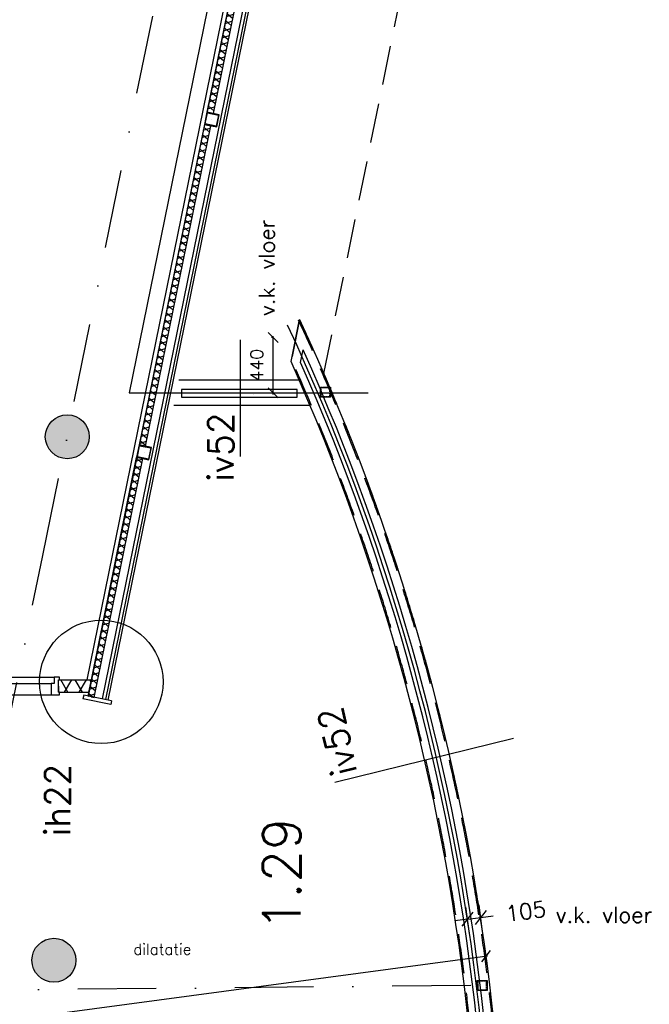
# Model space of a CAD drawing. Extents: x -84256 to 172857, y -58817 to 112048.
# Tile 43 of 90: x 29710 to 34714, y 45347 to 53173. Entities that reach past the tile are written whole.
import ezdxf
from ezdxf.enums import TextEntityAlignment as Align

# ---------------------------------------------------------------- set-up
doc = ezdxf.new("R2010")
doc.units = 0
doc.header["$LTSCALE"] = 50
doc.header["$MEASUREMENT"] = 0
doc.header["$PDMODE"] = 3
doc.header["$PDSIZE"] = 0.001
for name, pattern in [('DASHDOT', [25, 12.5, -6.25, 0, -6.25]), ('DD1', [2.66667, 1.66667, -0.5, 0, -0.5]), ('HIDDEN', [9.375, 6.25, -3.125]), ('HIDDEN2', [0.1875, 0.125, -0.0625])]:
    doc.linetypes.add(name, pattern=pattern)
doc.layers.get('0').update_dxf_attribs({"linetype": 'CONTINUOUS'})
doc.layers.get('DEFPOINTS').update_dxf_attribs({"linetype": 'CONTINUOUS'})
for name, color, linetype in [('00', 7, 'CONTINUOUS'), ('_BRANDCOMPART', 6, 'DASHDOT'), ('_DETAILNUMMERS', 4, 'CONTINUOUS'), ('_DETAILNUMMERSTEKST', 4, 'CONTINUOUS'), ('A--A21--_F-23-', 9, 'CONTINUOUS'), ('A--A28--_F-2--', 7, 'CONTINUOUS'), ('A--A28--_F12--', 7, 'CONTINUOUS'), ('A--L21--', 3, 'CONTINUOUS'), ('A--L21--_F-2--', 7, 'CONTINUOUS'), ('A--L21A1_BUITENWAND', 1, 'CONTINUOUS'), ('A--L21A2_BUITENWAND', 2, 'CONTINUOUS'), ('A--L22A1_BINNENWAND', 1, 'CONTINUOUS'), ('A--L22A2_BINNENWAND', 2, 'CONTINUOUS'), ('A--L28--', 7, 'CONTINUOUS'), ('A--L28--_F-2--', 7, 'CONTINUOUS'), ('A--L28--_F12--', 7, 'CONTINUOUS'), ('A--L32--', 7, 'CONTINUOUS'), ('A--L32--_F-23-', 2, 'CONTINUOUS'), ('A--L32--_F123-', 1, 'CONTINUOUS'), ('A--L35A1_PLAFONDS', 1, 'HIDDEN'), ('A--M$1A-_F123-', 1, 'CONTINUOUS'), ('A--T$1A-_F123-_R', 4, 'CONTINUOUS'), ('A--T01A-25_TEKST', 2, 'CONTINUOUS'), ('HELLINGBANEN_TRAPPEN', 1, 'CONTINUOUS'), ('STRAMIEN', 1, 'DD1'), ('X--LR---_CP', 7, 'CONTINUOUS')]:
    doc.layers.add(name, color=color, linetype=linetype)
doc.styles.add('ALFA-0_25', font='ROMANS')
doc.styles.add('HIEMSTRA', font='romans.shx')
doc.dimstyles.new('BEILEN', dxfattribs={"dimscale": 40, "dimtxt": 2.5, "dimasz": 2, "dimexe": 0.3, "dimexo": 0.3, "dimgap": 2, "dimtad": 1, "dimdec": 0, "dimzin": 0, "dimdsep": 46, "dimtxsty": 'HIEMSTRA', "dimblk1": 'OBLIQUE', "dimblk2": 'OBLIQUE', "dimsah": 1, "dimcen": -0.09, "dimdle": 0.3, "dimse1": 1, "dimclrd": 2, "dimclre": 2, "dimclrt": 3, "dimadec": 0, "dimazin": 0, "dimtfac": 1, "dimtdec": 4, "dimtofl": 0, "dimtmove": 2, "dimatfit": 3, "dimldrblk": 'OBLIQUE', "dimfxl": 1, "dimtvp": 625, "dimtolj": 1, "dimtzin": 0, "dimarcsym": 0})
doc.dimstyles.get("Standard").update_dxf_attribs({"dimscale": 40, "dimtxt": 2.5, "dimasz": 2, "dimexe": 0.3, "dimexo": 0.3, "dimgap": 2, "dimtad": 0, "dimdec": 0, "dimzin": 0, "dimdsep": 46, "dimtxsty": 'HIEMSTRA', "dimblk1": 'OBLIQUE', "dimblk2": 'OBLIQUE', "dimsah": 1, "dimcen": -0.09, "dimdle": 0.3, "dimse1": 1, "dimclrd": 2, "dimclre": 2, "dimclrt": 3, "dimadec": 0, "dimazin": 0, "dimtfac": 1, "dimtdec": 4, "dimtix": 1, "dimtmove": 0, "dimatfit": 3, "dimldrblk": 'OBLIQUE', "dimfxl": 1, "dimtvp": 625, "dimtolj": 1, "dimtzin": 0, "dimarcsym": 0})
doc.dimstyles.new('STANDARD$0', dxfattribs={"dimscale": 50, "dimtxt": 2.5, "dimasz": 2, "dimexe": 2, "dimexo": 0, "dimgap": 2, "dimtad": 1, "dimdec": 0, "dimzin": 0, "dimdsep": 46, "dimtxsty": 'ALFA-0_25', "dimblk1": 'OBLIQUE', "dimblk2": 'OBLIQUE', "dimsah": 1, "dimcen": -3, "dimdle": 2, "dimclrd": 1, "dimclre": 1, "dimclrt": 2, "dimadec": 0, "dimazin": 0, "dimtfac": 0.666667, "dimtofl": 0, "dimtmove": 2, "dimatfit": 3, "dimldrblk": 'OBLIQUE', "dimfxl": 1, "dimtvp": 0.833333, "dimtolj": 1, "dimtzin": 0, "dimarcsym": 0})

# ---------------------------------------------------------------- blocks, each defined once
blk = doc.blocks.new('*U1115')
at = {"layer": 'A--A21--_F-23-', "linetype": 'Continuous'}
h = blk.add_hatch(dxfattribs=at)
h.set_pattern_fill('ALFAISO', color=256, scale=100, style=0)
h.set_pattern_definition([(60, (0, -50), (-86.603, 50), []), (120, (0, -50), (-86.603, -50), [])])
h.paths.add_polyline_path([(0, 0), (0, 50), (261.8, 50), (251.6, 0), (241.5, -50), (0, -50)])
at = {"layer": 'A--L21--_F-2--', "color": 2, "linetype": 'Continuous'}
for points in [[(0, 0), (0, 50), (261.8, 50), (251.6, 0)], [(0, 0), (0, -50), (241.5, -50), (251.6, 0)]]:
    blk.add_lwpolyline(points, dxfattribs=at)
blk = doc.blocks.new('Q020478-')
at = {"layer": 'A--A28--_F12--', "color": 8}
for points in [[(0, 175), (-161.7, -67), (-175, 0)], [(0, 175), (-175, 0), (-161.7, 67)], [(0, 175), (-123.7, -123.7), (-161.7, -67)], [(0, 175), (-161.7, 67), (-123.7, 123.7)], [(0, 175), (-67, -161.7), (-123.7, -123.7)], [(0, 175), (-123.7, 123.7), (-67, 161.7)], [(0, 175), (0, -175), (-67, -161.7)], [(0, 175), (67, 161.7), (123.7, 123.7)], [(0, 175), (123.7, 123.7), (161.7, 67)], [(0, 175), (161.7, 67), (175, 0)], [(0, 175), (175, 0), (161.7, -67)], [(0, 175), (161.7, -67), (123.7, -123.7)], [(0, 175), (123.7, -123.7), (67, -161.7)], [(0, 175), (67, -161.7), (0, -175)]]:
    blk.add_solid(points, dxfattribs=at)
at = {"layer": 'A--L28--_F12--', "color": 3, "linetype": 'Continuous'}
blk.add_lwpolyline([(0, 175, -1), (0, -175, -1), (0, 175)], format="xyb", close=True, dxfattribs=at)
at = {"layer": 'X--LR---_CP'}
for p in [(0, 175), (175, 0), (175, 0)]:
    blk.add_point(p, dxfattribs=at)
blk = doc.blocks.new('_OBLIQUE')
at = {"color": 0, "linetype": 'ByBlock'}
blk.add_line((-0.5, -0.5), (0.5, 0.5), dxfattribs=at)
blk = doc.blocks.new('*D232')
at = {"layer": 'A--M$1A-_F123-', "color": 2, "linetype": 'Continuous', "lineweight": -2, "transparency": 16777216}
blk.add_line((33428.3, 45730.5), (16072.7, 43400.3), dxfattribs=at)
at = {"layer": 'DEFPOINTS', "color": 0, "linetype": 'Continuous', "transparency": 16777216}
for p in [(33416.4, 45728.9), (16084.6, 43401.9), (16084.6, 43401.9)]:
    blk.add_point(p, dxfattribs=at)
at = {"layer": 'A--M$1A-_F123-', "color": 2, "linetype": 'Continuous', "lineweight": -2, "transparency": 16777216, "xscale": 80, "yscale": 80, "zscale": 80}
for p, rotation in [((33416.4, 45728.9), 7.646762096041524), ((16084.6, 43401.9), 187.6467620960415)]:
    blk.add_blockref('_OBLIQUE', p, dxfattribs=dict(at, rotation=rotation))
at = {"layer": 'A--M$1A-_F123-', "color": 3, "linetype": 'Continuous', "transparency": 16777216, "insert": (24733.2, 44694.2), "char_height": 100, "attachment_point": 5, "rotation": 7.64676, "style": 'HIEMSTRA'}
blk.add_mtext('\\A1;17487', dxfattribs=at)
blk = doc.blocks.new('*D341')
at = {"layer": 'A--M$1A-_F123-', "color": 2, "linetype": 'Continuous', "lineweight": -2, "transparency": 16777216}
for p, q in [((23981.9, 29671.5), (23903.5, 29687.4)), ((23978.7, 29655.8), (23984.3, 29683.2)), ((24079.9, 29651.5), (23981.9, 29671.5)), ((24079.9, 29651.5), (24158.2, 29635.5))]:
    blk.add_line(p, q, dxfattribs=at)
at = {"layer": 'DEFPOINTS', "color": 0, "linetype": 'Continuous', "transparency": 16777216}
for p in [(23981.9, 29671.5), (23976.3, 29644), (24074.3, 29624)]:
    blk.add_point(p, dxfattribs=at)
at = {"layer": 'A--M$1A-_F123-', "color": 2, "linetype": 'Continuous', "lineweight": -2, "transparency": 16777216, "xscale": 80, "yscale": 80, "zscale": 80}
for p, rotation in [((23981.9, 29671.5), 348.4862903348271), ((24079.9, 29651.5), 168.4862903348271)]:
    blk.add_blockref('_OBLIQUE', p, dxfattribs=dict(at, rotation=rotation))
at = {"layer": 'A--M$1A-_F123-', "color": 3, "linetype": 'Continuous', "transparency": 16777216, "insert": (36506, 90903.8), "char_height": 100, "attachment_point": 5, "rotation": 348.48629, "style": 'HIEMSTRA'}
blk.add_mtext('\\A1;100', dxfattribs=at)
blk = doc.blocks.new('*D361')
at = {"color": 1, "linetype": 'ByBlock', "transparency": 16777216}
for p, q in [((33285.2, 45909.6), (33256.6, 46122.7)), ((33389.3, 45923.6), (33360.6, 46136.7)), ((33269.9, 46023.6), (33170.8, 46010.3)), ((33269.9, 46023.6), (33374, 46037.6)), ((33374, 46037.6), (33473.1, 46050.9))]:
    blk.add_line(p, q, dxfattribs=at)
at = {"layer": 'DEFPOINTS', "color": 0, "linetype": 'ByBlock', "transparency": 16777216}
for p in [(33374, 46037.6), (33285.2, 45909.6), (33389.3, 45923.6)]:
    blk.add_point(p, dxfattribs=at)
at = {"color": 1, "linetype": 'ByBlock', "transparency": 16777216, "xscale": 100, "yscale": 100, "zscale": 100}
for p, rotation in [((33269.9, 46023.6), 7.646762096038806), ((33374, 46037.6), 187.6467620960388)]:
    blk.add_blockref('_OBLIQUE', p, dxfattribs=dict(at, rotation=rotation))
at = {"color": 2, "linetype": 'ByBlock', "transparency": 16777216, "insert": (33732.2, 46085.7), "char_height": 125, "attachment_point": 5, "rotation": 7.64676, "style": 'ALFA-0_25'}
blk.add_mtext('\\A1;105', dxfattribs=at)
blk = doc.blocks.new('*D391')
at = {"layer": 'A--M$1A-_F123-', "color": 1, "linetype": 'Continuous', "lineweight": -2, "transparency": 16777216}
for p, q in [((31728.4, 50646.9), (31711.8, 50646.9)), ((31723.8, 50194.9), (31723.8, 50658.9))]:
    blk.add_line(p, q, dxfattribs=at)
at = {"layer": 'DEFPOINTS', "color": 0, "linetype": 'Continuous', "transparency": 16777216}
for p in [(31723.8, 50646.9), (31740.4, 50646.9), (31723.8, 50206.9)]:
    blk.add_point(p, dxfattribs=at)
at = {"layer": 'A--M$1A-_F123-', "color": 1, "linetype": 'Continuous', "lineweight": -2, "transparency": 16777216, "xscale": 80, "yscale": 80, "zscale": 80}
for p, rotation in [((31723.8, 50646.9), 90), ((31723.8, 50206.9), 270)]:
    blk.add_blockref('_OBLIQUE', p, dxfattribs=dict(at, rotation=rotation))
at = {"layer": 'A--M$1A-_F123-', "color": 2, "linetype": 'Continuous', "transparency": 16777216, "insert": (31593.8, 50426.9), "char_height": 100, "attachment_point": 5, "rotation": 90, "style": 'HIEMSTRA'}
blk.add_mtext('\\A1;440', dxfattribs=at)
blk = doc.blocks.new('Q0340081')
at = {"layer": 'A--L32--_F123-', "color": 2, "linetype": 'Continuous'}
blk.add_lwpolyline([(0, 0), (0, -40), (926.12, -40), (923.12, 0), (0, 0)], close=True, dxfattribs=at)
at = {"layer": 'A--L32--_F123-', "color": 1, "linetype": 'Continuous'}
blk.add_lwpolyline([(0, -40), (0, -970, 0.4142136), (930, -40)], format="xyb", dxfattribs=at)
blk = doc.blocks.new('type 30')
at = {"layer": 'A--L32--_F-23-'}
for points in [[(58, -119.5), (-9, -119.5), (-9, -100), (0, -100), (0, 0), (-9, 0), (-9, 19.5), (33, 19.5), (33, -30.5), (58, -30.5)], [(511, -119.5), (421, -119.5), (421, -30.5), (446, -30.5), (446, 19.5), (486, 19.5), (486, -30.5), (511, -30.5)], [(1481, -119.5), (1391, -119.5), (1391, -30.5), (1416, -30.5), (1416, 19.5), (1456, 19.5), (1456, -30.5), (1481, -30.5)], [(1844, -119.5), (1911, -119.5), (1911, -100), (1902, -100), (1902, 0), (1911, 0), (1911, 19.5), (1869, 19.5), (1869, -30.5), (1844, -30.5)]]:
    blk.add_lwpolyline(points, close=True, dxfattribs=at)
at = {"layer": 'A--L32--_F123-', "color": 1}
for p, q in [((33, 19.5), (446, 19.5)), ((1456, 19.5), (1869, 19.5)), ((58, -30.5), (421, -30.5)), ((1481, -30.5), (1844, -30.5)), ((58, -119.5), (1844, -119.5))]:
    blk.add_line(p, q, dxfattribs=at)
at = {"layer": 'A--L32--', "linetype": 'Continuous', "xscale": -1, "rotation": 180}
blk.add_blockref('Q0340081', (488, -25.5), dxfattribs=at)
blk = doc.blocks.new('*U919')
at = {"layer": 'A--A21--_F-23-', "linetype": 'Continuous'}
h = blk.add_hatch(dxfattribs=at)
h.set_pattern_fill('ALFAISO', color=256, scale=50, angle=78.48629, style=0)
h.set_pattern_definition([(138.4863, (24.497, -4.99), (-33.14, -37.4399), []), (198.4863, (24.497, -4.99), (15.8539, -47.42), [])])
h.paths.add_polyline_path([(0, 0), (-24.5, 5), (362.1, 1902.7), (386.6, 1897.8), (411.1, 1892.8), (24.5, -5)])
at = {"layer": 'A--L21--_F-2--', "color": 2, "linetype": 'Continuous'}
for points in [[(0, 0), (-24.5, 5), (362.1, 1902.7), (386.6, 1897.8)], [(0, 0), (24.5, -5), (411.1, 1892.8), (386.6, 1897.8)]]:
    blk.add_lwpolyline(points, dxfattribs=at)
blk = doc.blocks.new('*U918')
at = {"layer": 'A--A21--_F-23-', "linetype": 'Continuous'}
h = blk.add_hatch(dxfattribs=at)
h.set_pattern_fill('ALFAISO', color=256, scale=50, angle=258.48629, style=0)
h.set_pattern_definition([(318.4863, (-24.497, 4.99), (33.14, 37.4399), []), (18.4863, (-24.497, 4.99), (-15.8539, 47.42), [])])
h.paths.add_polyline_path([(0, 0), (24.5, -5), (-494.5, -2552.7), (-519, -2547.7), (-543.5, -2542.7), (-24.5, 5)])
at = {"layer": 'A--L21--_F-2--', "color": 2, "linetype": 'Continuous'}
for points in [[(0, 0), (-24.5, 5), (-543.5, -2542.7), (-519, -2547.7)], [(0, 0), (24.5, -5), (-494.5, -2552.7), (-519, -2547.7)]]:
    blk.add_lwpolyline(points, dxfattribs=at)
blk = doc.blocks.new('*U917')
at = {"layer": 'A--A21--_F-23-', "linetype": 'Continuous'}
h = blk.add_hatch(dxfattribs=at)
h.set_pattern_fill('ALFAISO', color=256, scale=50, angle=258.48629, style=0)
h.set_pattern_definition([(318.4863, (-24.497, 4.99), (33.14, 37.4399), []), (18.4863, (-24.497, 4.99), (-15.8539, 47.42), [])])
h.paths.add_polyline_path([(0, 0), (24.5, -5), (-494.5, -2552.7), (-519, -2547.7), (-543.5, -2542.7), (-24.5, 5)])
at = {"layer": 'A--L21--_F-2--', "color": 2, "linetype": 'Continuous'}
for points in [[(0, 0), (-24.5, 5), (-543.5, -2542.7), (-519, -2547.7)], [(0, 0), (24.5, -5), (-494.5, -2552.7), (-519, -2547.7)]]:
    blk.add_lwpolyline(points, dxfattribs=at)
blk = doc.blocks.new('DETAILNR')
at = {"layer": '_DETAILNUMMERS'}
blk.add_circle((32.9, -23.2), 490.7, dxfattribs=at)
at = {"layer": 'X--LR---_CP'}
blk.add_point((0, 0), dxfattribs=at)
at = {"layer": '_DETAILNUMMERSTEKST', "style": 'ALFA-0_25'}
blk.add_attdef('DETAILNR', text='', height=200, rotation=90, dxfattribs=at).set_placement((-618.4, 223.8), align=Align.RIGHT)
blk = doc.blocks.new('Q020578-')
at = {"layer": 'A--A28--_F-2--', "linetype": 'Continuous'}
for points in [[(45, 45.1), (45, -44.9), (-45, -44.9), (-50, -49.9), (50, -49.9), (50, 50.1)], [(45, 45.1), (50, 50.1), (-50, 50.1), (-50, -49.9), (-45, -44.9), (-45, 45.1)]]:
    blk.add_hatch(color=3, dxfattribs=at).paths.add_polyline_path(points)
at = {"layer": 'A--L28--_F-2--', "color": 3, "linetype": 'Continuous'}
for points in [[(45, 45.1), (45, -44.9), (-45, -44.9), (-50, -49.9), (50, -49.9), (50, 50.1), (45, 45.1)], [(45, 45.1), (50, 50.1), (-50, 50.1), (-50, -49.9), (-45, -44.9), (-45, 45.1), (45, 45.1)]]:
    blk.add_lwpolyline(points, dxfattribs=at)
at = {"layer": 'X--LR---_CP', "color": 4, "linetype": 'Continuous'}
for p in [(-50, 0.1), (0, 0), (50, 0.1)]:
    blk.add_point(p, dxfattribs=at)

msp = doc.modelspace()

# ---------------------------------------------------------------- linework, layer by layer
at = {"color": 4}
msp.add_line((33633.2, 47458.9), (32215.6, 47109.2), dxfattribs=at)
at = {"layer": '_BRANDCOMPART'}
msp.add_lwpolyline([(30494.6, 38221.7), (28457.9, 38236.7), (28457.9, 38236.7), (28457.9, 45608.5), (27870.4, 45675.5), (28200, 47293.7), (29563.6, 47293.7), (29893.6, 48913.5), (36087.2, 79318.8), (38726.9, 79318.8), (38727, 82343.2), (39358.5, 82343.2), (39358.5, 83251.9), (41161.4, 83251.9), (41154.9, 76346.4), (42676.3, 76346.4), (46227.6, 68844.3), (45422, 68503.3), (45422, 67290.8), (51065.6, 68757.4)], dxfattribs=at)
at = {"layer": '_DETAILNUMMERS'}
msp.add_line((31460.9, 50627.8), (31460.9, 49702.4), dxfattribs=at)
at = {"layer": 'A--L21A1_BUITENWAND'}
for points in [[(35877, 76208.1), (35877, 76208.1), (30580.6, 50206.9), (32479.6, 50206.9)], [(31944.5, 56276.6), (30243.7, 47926.9)], [(32091.5, 56246.7), (30365.6, 47774)]]:
    msp.add_lwpolyline(points, dxfattribs=at)
at = {"layer": 'A--L21A2_BUITENWAND'}
for points in [[(31976.8, 56259.8), (30253, 47796.9)], [(32119, 56241.1), (30393.1, 47768.4)], [(32136.6, 56237.5), (30410.7, 47764.8)], [(30218.7, 47803.9), (30212.7, 47774.5)], [(30434.1, 47729.4), (30212.7, 47774.5)], [(30440.1, 47758.8), (30218.7, 47803.9)], [(30440.1, 47758.8), (30434.1, 47729.4)]]:
    msp.add_lwpolyline(points, dxfattribs=at)
at = {"layer": 'A--L22A1_BINNENWAND', "linetype": 'Continuous'}
for p, q in [((31866.4, 50455.4), (31934.6, 50790)), ((31934.6, 50790), (31874.9, 50497.1))]:
    msp.add_line(p, q, dxfattribs=at)
for points in [[(31932, 50307.6), (30975.8, 50307.6)], [(32017.4, 50106.6), (30934.9, 50106.6)]]:
    msp.add_lwpolyline(points, dxfattribs=at)
for radius, start, end in [(17382.4, 348.80692, 24.99156), (17487.4, 348.80692, 24.99156), (17286.4, 348.67506, 24.08159)]:
    msp.add_arc((16084.6, 43401.9), radius, start, end, dxfattribs=at)
at = {"layer": 'A--L22A1_BINNENWAND', "linetype": 'HIDDEN'}
for radius, start, end in [(17477.4, 348.76701, 24.99156), (17296.4, 348.64791, 24.08159)]:
    msp.add_arc((16084.6, 43401.9), radius, start, end, dxfattribs=at)
at = {"layer": 'A--L22A2_BINNENWAND', "linetype": 'Continuous'}
msp.add_line((31941.6, 50448.8), (31962.2, 50549.7), dxfattribs=at)
msp.add_lwpolyline([(30996.7, 50172.6), (31915.1, 50172.6), (31915.1, 50232.6), (30996.7, 50232.6), (30996.7, 50172.6)], close=True, dxfattribs=at)
for radius, start, end in [(17412.4, 349.04519, 24.23652), (17352.4, 349.00684, 23.9604)]:
    msp.add_arc((16084.6, 43401.9), radius, start, end, dxfattribs=at)
at = {"layer": 'A--L28--_F-2--', "color": 1, "linetype": 'HIDDEN2'}
for points in [[(32099.4, 50251.9), (32104.4, 50246.9), (32104.4, 50176.9), (32174.4, 50176.9), (32174.4, 50246.9), (32104.4, 50246.9), (32099.4, 50251.9), (32179.4, 50251.9), (32179.4, 50171.9), (32099.4, 50171.9)], [(33344.9, 45536.9), (33349.9, 45531.9), (33349.9, 45461.9), (33419.9, 45461.9), (33419.9, 45531.9), (33349.9, 45531.9), (33344.9, 45536.9), (33424.9, 45536.9), (33424.9, 45456.9), (33344.9, 45456.9)]]:
    msp.add_lwpolyline(points, close=True, dxfattribs=at)
at = {"layer": 'A--L35A1_PLAFONDS'}
msp.add_lwpolyline([(38595.5, 60294.9, 0.337595), (36652, 57571.9), (36652, 40007.3), (33239.3, 40007.3, 0.15921), (31934.6, 50790), (32127.5, 50361.2), (35041.9, 64668.2), (38595.7, 65431.1)], format="xyb", dxfattribs=at)
at = {"layer": 'STRAMIEN', "color": 4, "linetype": 'DASHDOT'}
msp.add_lwpolyline([(33295.9, 45496.9), (25681, 45423.4), (19981.3, 46594.6)], dxfattribs=at)
at = {"layer": 'X--LR---_CP'}
msp.add_point((31569.4, 50190.4), dxfattribs=at)

# ---------------------------------------------------------------- block references
at = {"layer": '00'}
ref = msp.add_blockref('DETAILNR', (30335.1, 47876.9), dxfattribs=dict(at, rotation=90))
ref.add_attrib('DETAILNR', 'ih22', dxfattribs={"layer": '_DETAILNUMMERSTEKST', "height": 200, "rotation": 90, "style": 'ALFA-0_25'}).set_placement((30111.3, 47258.5), align=Align.RIGHT)
at = {"layer": 'A--L21--', "color": 1}
for name, p in [('*U917', (31741.9, 54981)), ('*U918', (31203, 52335.4)), ('*U919', (30277.5, 47791.9))]:
    msp.add_blockref(name, p, dxfattribs=at)
at = {"layer": 'A--L21--'}
msp.add_blockref('*U1115', (30017.6, 47876.9), dxfattribs=at)
at = {"layer": 'A--L28--', "rotation": 348.4862903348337}
for p in [(31237.4, 52379.3), (30698.5, 49733.7)]:
    msp.add_blockref('Q020578-', p, dxfattribs=at)
at = {"layer": 'A--L28--', "linetype": 'Continuous'}
for p in [(30088.5, 49858.3), (29982, 45696.9)]:
    msp.add_blockref('Q020478-', p, dxfattribs=at)
at = {"layer": 'A--L32--_F123-', "color": 1}
msp.add_blockref('type 30', (28115.6, 47926.9), dxfattribs=at)

# ---------------------------------------------------------------- texts
at = {"layer": '00', "color": 4, "style": 'ALFA-0_25'}
msp.add_text('iv52', height=200, rotation=102.80263, dxfattribs=at).set_placement((32392.1, 47192))
at = {"layer": '_DETAILNUMMERSTEKST', "insert": (31208.9, 49501.5), "char_height": 200, "attachment_point": 1, "rotation": 90, "style": 'ALFA-0_25'}
msp.add_mtext('iv52', dxfattribs=at)
at = {"layer": 'A--T$1A-_F123-_R', "style": 'ALFA-0_25'}
msp.add_text('1.29', height=300, rotation=90, dxfattribs=at).set_placement((31942.6, 45930.1))
at = {"layer": 'A--T01A-25_TEKST', "style": 'HIEMSTRA'}
msp.add_text('v.k. vloer', height=125, rotation=90, dxfattribs=at).set_placement((31736.1, 50817.7))
msp.add_text('v.k. vloer', height=125, dxfattribs=at).set_placement((33970.3, 45995.7))
at = {"layer": 'HELLINGBANEN_TRAPPEN', "style": 'ALFA-0_25'}
msp.add_text('dilatatie', height=87.5, rotation=0.02776, dxfattribs=at).set_placement((30612.6, 45740.5))

# ---------------------------------------------------------------- dimensions: what is measured, and where the dimension line sits
at = {"layer": 'A--M$1A-_F123-', "linetype": 'Continuous'}
dim = msp.add_aligned_dim(p1=(24074.3, 29624), p2=(23976.3, 29644), distance=-28, dimstyle='Standard', dxfattribs=at)
dim.commit()
dim.dimension.update_dxf_attribs({"geometry": '*D341', "text_midpoint": (36506, 90903.8)})
dim = msp.add_linear_dim(base=(31723.8, 50646.9), p1=(31723.8, 50206.9), p2=(31740.4, 50646.9), angle=90, dimstyle='Standard', override={"dimtad": 1, "dimclrd": 1, "dimclre": 1, "dimclrt": 2}, dxfattribs=at)
dim.commit()
dim.dimension.update_dxf_attribs({"geometry": '*D391', "text_midpoint": (31593.8, 50426.9)})
dim = msp.add_linear_dim(base=(33374, 46037.6), p1=(33285.2, 45909.6), p2=(33389.3, 45923.6), angle=7.64676, dimstyle='STANDARD$0', dxfattribs=at)
dim.commit()
dim.dimension.update_dxf_attribs({"geometry": '*D361', "text_midpoint": (33732.2, 46085.7), "dimtype": 161})
dim = msp.add_aligned_dim(p1=(33416.4, 45728.9), p2=(16084.6, 43401.9), distance=0, dimstyle='BEILEN', override={"dimcen": -0.09}, dxfattribs=at)
dim.commit()
dim.dimension.update_dxf_attribs({"geometry": '*D232', "text_midpoint": (24733.2, 44694.2)})

doc.saveas('drawing.dxf')
